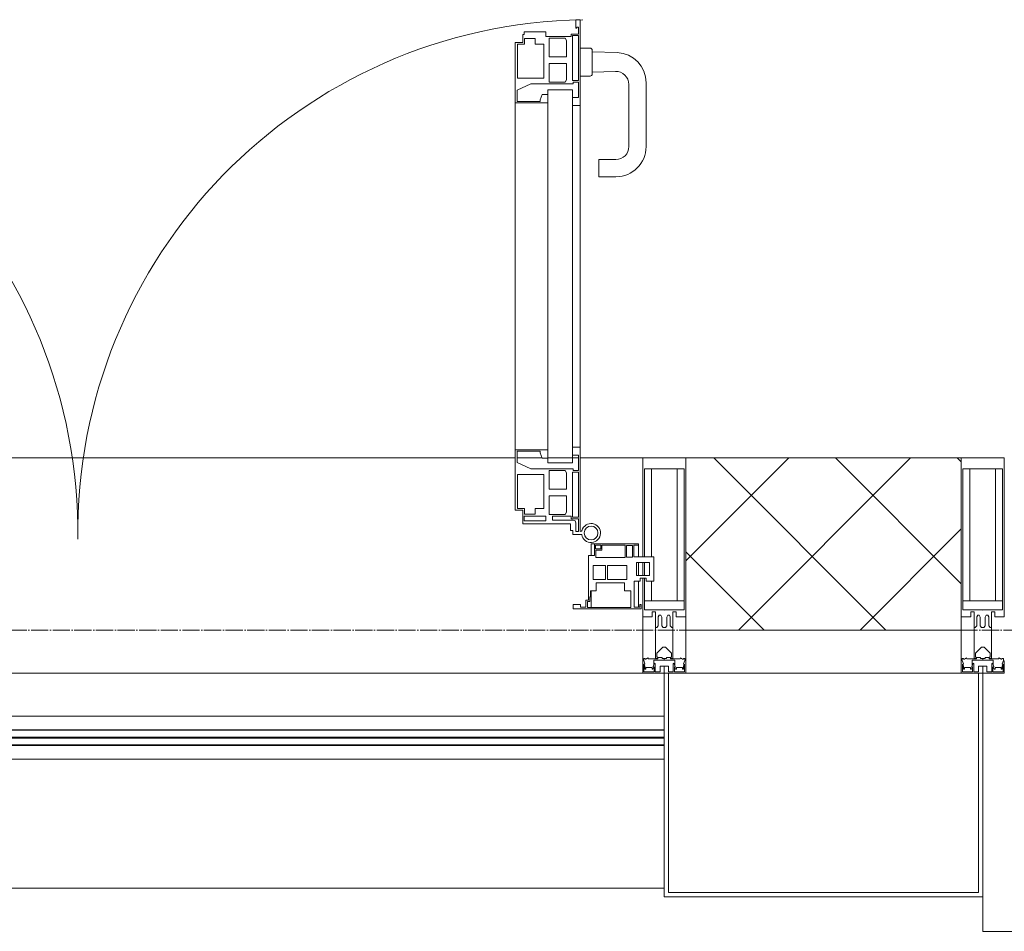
# Model space of a CAD drawing. Header units: millimetres. Extents: x -816133 to 919604, y 87941 to 147341.
# Tile 190 of 256: x 136852 to 137996, y 120583 to 121642. Entities that reach past the tile are written whole.
import ezdxf

# ---------------------------------------------------------------- set-up
doc = ezdxf.new("R2010")
doc.units = ezdxf.units.MM
doc.linetypes.add('ADSK_Линия сетки', pattern=[25, 20, -2.5, 0, -2.5])
for name, color, linetype, lineweight in [('A-200-M_WALL', 7, 'Continuous', 18), ('A-200-M_WALL_PAT', 7, 'Continuous', 40), ('A-214-M_CURT_WALL', 7, 'Continuous', 18), ('A-215-M_CURT_PANEL', 7, 'Continuous', 18), ('A-280-M_COLUMN', 7, 'Continuous', 18), ('A-325-M_DOOR', 7, 'Continuous', 18), ('Z-030-M_GRID', 7, 'Continuous', 9), ('Z-060-M_DETAIL', 7, 'Continuous', 18), ('Поручни', 252, 'Continuous', 5), ('СС-011-ПОЖ-СИГНАЛИЗАЦИЯ', 1, 'Continuous', 30)]:
    doc.layers.add(name, color=color, linetype=linetype, lineweight=lineweight)

# ---------------------------------------------------------------- blocks, each defined once
blk = doc.blocks.new('13эт')
at = {"layer": 'A-200-M_WALL', "color": 9, "lineweight": 9}
for p, q in [((413255.4, 121132.9), (412935.4, 121132.9)), ((412935.4, 121132.9), (412935.4, 120932.9)), ((413255.4, 120932.9), (413255.4, 121132.9)), ((412935.4, 120932.9), (413255.4, 120932.9))]:
    blk.add_line(p, q, dxfattribs=at)
at = {"layer": 'A-200-M_WALL_PAT', "color": 9, "linetype": 'Continuous', "lineweight": 5}
for p, q in [((412935.4, 121013.3), (413055.1, 121132.9)), ((413167.8, 120932.9), (412967.8, 121132.9)), ((412996.5, 120932.9), (413196.5, 121132.9)), ((413255.4, 120986.7), (413109.2, 121132.9)), ((413255.4, 121128.1), (413250.6, 121132.9)), ((413137.9, 120932.9), (413255.4, 121050.4)), ((413026.3, 120932.9), (412935.4, 121023.9))]:
    blk.add_line(p, q, dxfattribs=at)
at = {"layer": 'A-214-M_CURT_WALL', "color": 9, "lineweight": 5}
for p, q in [((412737.4, 121132.9), (411720.9, 121132.9)), ((412768.3, 121132.9), (412739.7, 121132.9)), ((412810.8, 121132.9), (412775.1, 121132.9)), ((412885.4, 121132.9), (412812.9, 121132.9)), ((412885.4, 120882.9), (411572.9, 120882.9))]:
    blk.add_line(p, q, dxfattribs=at)
at = {"layer": 'A-214-M_CURT_WALL', "color": 9, "lineweight": 5, "extrusion": (0, 0, -1)}
for p, q in [((412885.4, 121132.9), (412885.4, 121018)), ((412935.4, 121132.9), (412885.4, 121132.9)), ((412935.4, 120882.9), (412935.4, 121132.9)), ((413255.4, 121132.9), (413255.4, 120882.9)), ((413305.4, 121132.9), (413255.4, 121132.9)), ((412885.4, 121011.3), (412885.4, 120996.3)), ((412885.4, 120993), (412885.4, 120882.9)), ((412885.4, 120882.9), (412910.4, 120882.9)), ((412915.4, 120882.9), (412935.4, 120882.9)), ((413255.4, 120882.9), (413275.4, 120882.9)), ((413280.4, 120882.9), (413305.4, 120882.9))]:
    blk.add_line(p, q, dxfattribs=at)
at = {"layer": 'A-215-M_CURT_PANEL', "color": 9, "lineweight": 5}
for p, q in [((412829.4, 121032.9), (412825.4, 121032.9)), ((412825.4, 121032.9), (412825.4, 121019.4)), ((412829.4, 121032.9), (412880.4, 121032.9)), ((412829.4, 121019.4), (412829.4, 121032.9)), ((412830.7, 121031.6), (412830.7, 121027.3)), ((412836.7, 121031.6), (412830.7, 121031.6)), ((412836.7, 121027.3), (412836.7, 121031.6)), ((412880.4, 121032.9), (412880.4, 121031.4)), ((412830.7, 121027.3), (412836.7, 121027.3)), ((412831, 121025.7), (412831, 121017.1)), ((412838, 121025.7), (412831, 121025.7)), ((412838, 121031.3), (412838, 121025.7)), ((412865, 121031.3), (412838, 121031.3)), ((412865, 121017.1), (412865, 121031.3)), ((412873.4, 121031.1), (412866.4, 121031.1)), ((412866.4, 121031.1), (412866.4, 121017.4)), ((412873.4, 121017.4), (412873.4, 121031.1)), ((412875, 121031.4), (412875, 121018)), ((412880.4, 121031.4), (412875, 121031.4)), ((412880.4, 121018), (412880.4, 121031.4)), ((412822.4, 121019.4), (412829.4, 121019.4)), ((412822.4, 120967.7), (412822.4, 121019.4)), ((412831, 121017.1), (412865, 121017.1)), ((412866.4, 121017.4), (412873.4, 121017.4)), ((412875, 121018), (412898.4, 121018)), ((412893.3, 121011.3), (412878.3, 121011.3)), ((412878.3, 121011.3), (412878.3, 120996.3)), ((412880.4, 120996.3), (412880.4, 121011.3)), ((412893.3, 120996.3), (412893.3, 121011.3)), ((412898.4, 121018), (412898.4, 120989.5)), ((412842.1, 121007.9), (412827.8, 121007.9)), ((412827.8, 121007.9), (412827.8, 120991.7)), ((412842.1, 120991.7), (412842.1, 121007.9)), ((412867, 121007.9), (412844.3, 121007.9)), ((412844.3, 121007.9), (412844.3, 120991.7)), ((412867, 120991.7), (412867, 121007.9)), ((412827.8, 120991.7), (412842.1, 120991.7)), ((412831.2, 120987.9), (412831.2, 120978.4)), ((412864.4, 120987.9), (412831.2, 120987.9)), ((412844.3, 120991.7), (412867, 120991.7)), ((412864.4, 120978.4), (412864.4, 120987.9)), ((412875.4, 120989.5), (412875.4, 120959.6)), ((412882.4, 120989.5), (412875.4, 120989.5)), ((412878.3, 120996.3), (412893.3, 120996.3)), ((412880.4, 120959.6), (412880.4, 120989.5)), ((412882.4, 120993), (412882.4, 120989.5)), ((412889.4, 120993), (412882.4, 120993)), ((412889.4, 120989.5), (412889.4, 120993)), ((412898.4, 120989.5), (412889.4, 120989.5)), ((412824.9, 120978.4), (412824.9, 120971.9)), ((412831.2, 120978.4), (412824.9, 120978.4)), ((412825.4, 120978.4), (412825.4, 120959.1)), ((412871.6, 120978.4), (412864.4, 120978.4)), ((412871.6, 120959.2), (412871.6, 120978.4)), ((412819.4, 120967.7), (412822.4, 120967.7)), ((412819.4, 120959.4), (412819.4, 120967.7)), ((412821.1, 120966), (412821.1, 120959.2)), ((412824.1, 120966), (412821.1, 120966)), ((412824.9, 120971.9), (412824.1, 120971.1)), ((412824.1, 120971.1), (412824.1, 120966)), ((412804.4, 120962.4), (412813, 120962.4)), ((412804.4, 120957.4), (412804.4, 120962.4)), ((412883.4, 120957.4), (412804.4, 120957.4)), ((412813, 120962.4), (412813, 120959.4)), ((412813, 120959.4), (412819.4, 120959.4)), ((412821.1, 120959.2), (412871.6, 120959.2)), ((412875.4, 120959.6), (412881.9, 120959.6)), ((412881.9, 120962.4), (412883.4, 120962.4)), ((412881.9, 120959.6), (412881.9, 120962.4)), ((412883.4, 120962.4), (412883.4, 120957.4))]:
    blk.add_line(p, q, dxfattribs=at)
at = {"layer": 'A-280-M_COLUMN', "color": 9, "lineweight": 5}
for p, q in [((412910.4, 120882.9), (412915.4, 120882.9)), ((412910.4, 120622.9), (412910.4, 120882.9)), ((412915.4, 120882.9), (412915.4, 120627.9)), ((413255.4, 120882.9), (412935.4, 120882.9)), ((413275.4, 120882.9), (413280.4, 120882.9)), ((413275.4, 120627.9), (413275.4, 120882.9)), ((413280.4, 120882.9), (413280.4, 120622.9)), ((411547.9, 120632.9), (412910.4, 120632.9)), ((413280.4, 120622.9), (412910.4, 120622.9)), ((412915.4, 120627.9), (413275.4, 120627.9)), ((413280.4, 120582.9), (413280.4, 120622.9)), ((413280.4, 120582.9), (414642.9, 120582.9))]:
    blk.add_line(p, q, dxfattribs=at)
at = {"layer": 'A-325-M_DOOR', "color": 9, "lineweight": 5}
for p, q in [((412812.9, 121641.8), (412807.8, 121641.8)), ((412807.8, 121641.8), (412807.8, 121631.9)), ((412812.9, 121641.8), (412807.8, 121641.8)), ((412807.8, 121641.8), (412807.8, 121631.9)), ((412812.9, 121542.2), (412812.9, 121641.8)), ((412812.9, 121542.2), (412812.9, 121641.8)), ((412772.8, 121627.7), (412747.8, 121627.7)), ((412747.8, 121627.7), (412747.8, 121624.7)), ((412772.8, 121627.7), (412747.8, 121627.7)), ((412747.8, 121627.7), (412747.8, 121624.7)), ((412772.8, 121622.2), (412772.8, 121627.7)), ((412772.8, 121622.2), (412772.8, 121627.7)), ((412807.8, 121631.9), (412809, 121631.9)), ((412807.8, 121631.9), (412809, 121631.9)), ((412809, 121631.9), (412809, 121633.2)), ((412809, 121633.2), (412810.8, 121633.2)), ((412809, 121631.9), (412809, 121633.2)), ((412809, 121633.2), (412810.8, 121633.2)), ((412810.8, 121633.2), (412810.8, 121625.2)), ((412810.8, 121633.2), (412810.8, 121625.2)), ((412746.3, 121615.2), (412737.4, 121615.2)), ((412737.4, 121615.2), (412737.4, 121545.2)), ((412746.3, 121615.2), (412737.4, 121615.2)), ((412737.4, 121615.2), (412737.4, 121545.2)), ((412747.8, 121624.7), (412746.3, 121624.7)), ((412746.3, 121624.7), (412746.3, 121615.2)), ((412747.8, 121624.7), (412746.3, 121624.7)), ((412746.3, 121624.7), (412746.3, 121615.2)), ((412748, 121613.5), (412748, 121620)), ((412748, 121620), (412760.4, 121620)), ((412748, 121613.5), (412748, 121620)), ((412748, 121620), (412760.4, 121620)), ((412760.4, 121620), (412760.4, 121613.4)), ((412760.4, 121620), (412760.4, 121613.4)), ((412802.1, 121622.2), (412772.8, 121622.2)), ((412802.1, 121622.2), (412772.8, 121622.2)), ((412776.9, 121598.7), (412776.9, 121620.4)), ((412776.9, 121620.4), (412795.2, 121620.4)), ((412776.9, 121598.7), (412776.9, 121620.4)), ((412776.9, 121620.4), (412795.2, 121620.4)), ((412795.2, 121620.4), (412796.8, 121617.8)), ((412795.2, 121620.4), (412796.8, 121617.8)), ((412796.8, 121617.8), (412796.8, 121598.7)), ((412796.8, 121617.8), (412796.8, 121598.7)), ((412810.8, 121625.2), (412802.1, 121625.2)), ((412802.1, 121625.2), (412802.1, 121622.2)), ((412810.8, 121625.2), (412802.1, 121625.2)), ((412802.1, 121625.2), (412802.1, 121622.2)), ((412803.8, 121571.1), (412803.8, 121623.5)), ((412803.8, 121623.5), (412810.8, 121623.5)), ((412803.8, 121571.1), (412803.8, 121623.5)), ((412803.8, 121623.5), (412810.8, 121623.5)), ((412810.8, 121623.5), (412810.8, 121571.1)), ((412810.8, 121623.5), (412810.8, 121571.1)), ((412739.8, 121573.9), (412739.8, 121613.5)), ((412739.8, 121613.5), (412748, 121613.5)), ((412739.8, 121573.9), (412739.8, 121613.5)), ((412739.8, 121613.5), (412748, 121613.5)), ((412760.4, 121613.4), (412770.5, 121613.4)), ((412760.4, 121613.4), (412770.5, 121613.4)), ((412770.5, 121613.4), (412770.5, 121573.9)), ((412770.5, 121613.4), (412770.5, 121573.9)), ((412812.8, 121608.9), (412824.3, 121608.9)), ((412826.8, 121606.4), (412826.8, 121578.9)), ((412826.8, 121604.6), (412855.6, 121603.6)), ((412796.8, 121598.7), (412776.9, 121598.7)), ((412796.8, 121598.7), (412776.9, 121598.7)), ((412776.9, 121590.9), (412796.8, 121590.9)), ((412776.9, 121569.2), (412776.9, 121590.9)), ((412776.9, 121590.9), (412796.8, 121590.9)), ((412776.9, 121569.2), (412776.9, 121590.9)), ((412796.8, 121590.9), (412796.8, 121571.9)), ((412796.8, 121590.9), (412796.8, 121571.9)), ((412853.7, 121581.7), (412826.8, 121580.7)), ((412770.5, 121573.9), (412739.8, 121573.9)), ((412770.5, 121573.9), (412739.8, 121573.9)), ((412795.2, 121569.2), (412776.9, 121569.2)), ((412795.2, 121569.2), (412776.9, 121569.2)), ((412796.8, 121571.9), (412795.2, 121569.2)), ((412796.8, 121571.9), (412795.2, 121569.2)), ((412810.8, 121571.1), (412803.8, 121571.1)), ((412810.8, 121571.1), (412803.8, 121571.1)), ((412804.6, 121567.4), (412804.6, 121569.4)), ((412804.6, 121569.4), (412810.8, 121569.4)), ((412804.6, 121567.4), (412804.6, 121569.4)), ((412804.6, 121569.4), (412810.8, 121569.4)), ((412810.8, 121569.4), (412810.8, 121551.3)), ((412810.8, 121569.4), (412810.8, 121551.3)), ((412824.3, 121576.4), (412812.8, 121576.4)), ((412739.7, 121559.8), (412755.5, 121567.4)), ((412739.7, 121559.8), (412755.5, 121567.4)), ((412739.7, 121546.7), (412739.7, 121559.8)), ((412739.7, 121546.7), (412739.7, 121559.8)), ((412755.5, 121567.4), (412804.6, 121567.4)), ((412755.5, 121567.4), (412804.6, 121567.4)), ((412775.1, 121560.2), (412775.1, 121127.2)), ((412803.8, 121560.2), (412775.1, 121560.2)), ((412803.8, 121127.2), (412803.8, 121560.2)), ((412812.9, 121127.2), (412812.9, 121560.2)), ((412869.3, 121494.4), (412869.3, 121566.7)), ((412889.3, 121568.6), (412889.3, 121494.4)), ((412766.3, 121546.7), (412739.7, 121546.7)), ((412766.3, 121546.7), (412739.7, 121546.7)), ((412768.5, 121554.9), (412766.3, 121548.8)), ((412768.5, 121554.9), (412766.3, 121548.8)), ((412766.3, 121548.8), (412766.3, 121546.7)), ((412766.3, 121548.8), (412766.3, 121546.7)), ((412775.1, 121554.9), (412768.5, 121554.9)), ((412775.1, 121554.9), (412768.5, 121554.9)), ((412775.1, 121545.2), (412775.1, 121554.9)), ((412775.1, 121545.2), (412775.1, 121554.9)), ((412810.8, 121551.3), (412803.8, 121551.3)), ((412803.8, 121551.3), (412803.8, 121542.2)), ((412810.8, 121551.3), (412803.8, 121551.3)), ((412803.8, 121551.3), (412803.8, 121542.2)), ((412737.4, 121545.2), (412775.1, 121545.2)), ((412737.4, 121545.2), (412775.1, 121545.2)), ((412737.4, 121545.2), (412737.4, 121142.2)), ((412803.8, 121542.2), (412812.9, 121542.2)), ((412803.8, 121542.2), (412812.9, 121542.2)), ((412834.3, 121459.4), (412834.3, 121479.4)), ((412834.3, 121479.4), (412854.3, 121479.4)), ((412854.3, 121459.4), (412834.3, 121459.4)), ((412775.1, 121142.2), (412737.4, 121142.2)), ((412737.4, 121142.2), (412737.4, 121072.2)), ((412739.7, 121127.6), (412739.7, 121140.7)), ((412739.7, 121140.7), (412766.3, 121140.7)), ((412766.3, 121140.7), (412766.3, 121138.6)), ((412766.3, 121138.6), (412768.5, 121132.5)), ((412775.1, 121132.5), (412775.1, 121142.2)), ((412812.9, 121145.2), (412803.8, 121145.2)), ((412803.8, 121145.2), (412803.8, 121136.1)), ((412803.8, 121136.1), (412810.8, 121136.1)), ((412810.8, 121136.1), (412810.8, 121118)), ((412812.9, 121047.2), (412812.9, 121145.2)), ((412755.5, 121120), (412739.7, 121127.6)), ((412768.5, 121132.5), (412775.1, 121132.5)), ((412803.8, 121127.2), (412775.1, 121127.2)), ((412739.8, 121113.5), (412770.5, 121113.5)), ((412739.8, 121073.9), (412739.8, 121113.5)), ((412804.6, 121120), (412755.5, 121120)), ((412770.5, 121113.5), (412770.5, 121074)), ((412776.9, 121096.5), (412776.9, 121118.2)), ((412776.9, 121118.2), (412795.2, 121118.2)), ((412795.2, 121118.2), (412796.8, 121115.5)), ((412796.8, 121115.5), (412796.8, 121096.5)), ((412803.8, 121116.3), (412810.8, 121116.3)), ((412803.8, 121063.9), (412803.8, 121116.3)), ((412804.6, 121118), (412804.6, 121120)), ((412810.8, 121118), (412804.6, 121118)), ((412810.8, 121116.3), (412810.8, 121063.9)), ((412796.8, 121096.5), (412776.9, 121096.5)), ((412776.9, 121088.7), (412796.8, 121088.7)), ((412776.9, 121067), (412776.9, 121088.7)), ((412796.8, 121088.7), (412796.8, 121069.7)), ((412737.4, 121072.2), (412746.3, 121072.2)), ((412748, 121073.9), (412739.8, 121073.9)), ((412746.3, 121072.2), (412746.3, 121056.2)), ((412748, 121067.4), (412748, 121073.9)), ((412760.4, 121067.4), (412748, 121067.4)), ((412770.5, 121074), (412760.4, 121074)), ((412760.4, 121074), (412760.4, 121067.4)), ((412795.2, 121067), (412776.9, 121067)), ((412796.8, 121069.7), (412795.2, 121067)), ((412746.3, 121056.2), (412801.6, 121056.2)), ((412747.8, 121065.2), (412772.8, 121065.2)), ((412747.8, 121059.7), (412747.8, 121065.2)), ((412772.8, 121059.7), (412747.8, 121059.7)), ((412772.8, 121065.2), (412772.8, 121059.7)), ((412780.5, 121060.5), (412780.5, 121065.2)), ((412780.5, 121065.2), (412802.1, 121065.2)), ((412804.7, 121060.5), (412780.5, 121060.5)), ((412801.6, 121056.2), (412801.6, 121048.5)), ((412802.1, 121065.2), (412802.1, 121062.2)), ((412802.1, 121062.2), (412810.8, 121062.2)), ((412810.8, 121063.9), (412803.8, 121063.9)), ((412807.8, 121047.2), (412807.8, 121057.5)), ((412810.8, 121062.2), (412810.8, 121047.2)), ((412801.6, 121048.5), (412804.3, 121048.5)), ((412804.3, 121048.5), (412804.3, 121043.7)), ((412804.3, 121043.7), (412814.5, 121043.7)), ((412810.8, 121047.2), (412807.8, 121047.2))]:
    blk.add_line(p, q, dxfattribs=at)
for centre, radius, start, end in [((411632.9, 121045.6), 596.2, 359.296, 89.0613), ((412825.4, 121045.6), 596.2, 90.9387, 180.704), ((412824.3, 121606.4), 2.5, 360, 90), ((412854.3, 121568.6), 35, 0, 87.8055), ((412854.3, 121566.7), 15, 0, 92.1944), ((412824.3, 121578.9), 2.5, 270, 360), ((412854.3, 121494.4), 35, 270, 0), ((412854.3, 121494.4), 15, 270, 0), ((412804.7, 121057.5), 3, 0, 90), ((412825.4, 121045.6), 11, 189.9716, 163.953), ((412812.9, 121049.2), 2.03, 270, 343.9279), ((412825.4, 121045.6), 8, 90, 270), ((412825.4, 121045.6), 8, 270, 90)]:
    blk.add_arc(centre, radius, start, end, dxfattribs=at)
at = {"layer": 'Z-030-M_GRID', "color": 9, "linetype": 'ADSK_Линия сетки'}
blk.add_line((443695.4, 120932.9), (399384.3, 120932.9), dxfattribs=at)
at = {"layer": 'Z-060-M_DETAIL', "color": 9, "lineweight": 5}
for p, q in [((412885.4, 121018), (412885.4, 121132.9)), ((412885.4, 121132.9), (412910.4, 121132.9)), ((412935.4, 121132.9), (412910.4, 121132.9)), ((412935.4, 120948.2), (412935.4, 121132.9)), ((413255.4, 120948.2), (413255.4, 121132.9)), ((413255.4, 121132.9), (413280.4, 121132.9)), ((413305.4, 121132.9), (413280.4, 121132.9)), ((413305.4, 120948.2), (413305.4, 121132.9)), ((412887.4, 121120.2), (412910.4, 121120.2)), ((412887.4, 121120.2), (412887.4, 121018)), ((412895.5, 121018), (412895.5, 121120.2)), ((412933.4, 121120.2), (412910.4, 121120.2)), ((412925.3, 120966.9), (412925.3, 121120.2)), ((412933.4, 121120.2), (412933.4, 120956.5)), ((413257.4, 121120.2), (413280.4, 121120.2)), ((413257.4, 121120.2), (413257.4, 120956.5)), ((413265.5, 120966.9), (413265.5, 121120.2)), ((413303.4, 121120.2), (413280.4, 121120.2)), ((413295.3, 120966.9), (413295.3, 121120.2)), ((413303.4, 121120.2), (413303.4, 120956.5)), ((412885.4, 120996.3), (412885.4, 121011.3)), ((412887.4, 121011.3), (412887.4, 120996.3)), ((412885.4, 120948.2), (412885.4, 120993)), ((412887.4, 120993), (412887.4, 120956.5)), ((412895.5, 120966.9), (412895.5, 120989.5)), ((412910.4, 120966.9), (412887.4, 120966.9)), ((412910.4, 120966.9), (412933.4, 120966.9)), ((413280.4, 120966.9), (413257.4, 120966.9)), ((413280.4, 120966.9), (413303.4, 120966.9)), ((412909.9, 120956.5), (412887.4, 120956.5)), ((412896.4, 120954.2), (412896.4, 120948.2)), ((412900.4, 120954.2), (412896.4, 120954.2)), ((412900.4, 120935.9), (412900.4, 120954.2)), ((412910.9, 120956.5), (412933.4, 120956.5)), ((412920.4, 120954.2), (412924.4, 120954.2)), ((412920.4, 120935.9), (412920.4, 120954.2)), ((412924.4, 120954.2), (412924.4, 120948.2)), ((413279.9, 120956.5), (413257.4, 120956.5)), ((413266.4, 120954.2), (413266.4, 120948.2)), ((413270.4, 120954.2), (413266.4, 120954.2)), ((413270.4, 120935.9), (413270.4, 120954.2)), ((413280.9, 120956.5), (413303.4, 120956.5)), ((413290.4, 120954.2), (413294.4, 120954.2)), ((413290.4, 120935.9), (413290.4, 120954.2)), ((413294.4, 120954.2), (413294.4, 120948.2)), ((412896.4, 120948.2), (412885.4, 120948.2)), ((412903.4, 120948.2), (412904.5, 120950.2)), ((412903.4, 120948.2), (412903.4, 120937.6)), ((412906.3, 120950.2), (412904.5, 120950.2)), ((412906.3, 120950.2), (412907.5, 120948)), ((412907.5, 120948), (412907.5, 120937.6)), ((412914.5, 120950.2), (412913.3, 120948)), ((412913.3, 120948), (412913.3, 120937.6)), ((412914.5, 120950.2), (412916.3, 120950.2)), ((412917.4, 120948.2), (412916.3, 120950.2)), ((412917.4, 120948.2), (412917.4, 120937.6)), ((412924.4, 120948.2), (412935.4, 120948.2)), ((413266.4, 120948.2), (413255.4, 120948.2)), ((413273.4, 120948.2), (413274.5, 120950.2)), ((413273.4, 120948.2), (413273.4, 120937.6)), ((413276.3, 120950.2), (413274.5, 120950.2)), ((413276.3, 120950.2), (413277.5, 120948)), ((413277.5, 120948), (413277.5, 120937.6)), ((413284.5, 120950.2), (413283.3, 120948)), ((413283.3, 120948), (413283.3, 120937.6)), ((413284.5, 120950.2), (413286.3, 120950.2)), ((413287.4, 120948.2), (413286.3, 120950.2)), ((413287.4, 120948.2), (413287.4, 120937.6)), ((413294.4, 120948.2), (413305.4, 120948.2)), ((412901.7, 120935.9), (412900.4, 120935.9)), ((412900.4, 120935.9), (412900.4, 120899.9)), ((412901.7, 120935.9), (412903.4, 120937.6)), ((412909.1, 120935.9), (412907.5, 120937.6)), ((412910.4, 120935.9), (412909.1, 120935.9)), ((412910.4, 120935.9), (412911.7, 120935.9)), ((412911.7, 120935.9), (412913.3, 120937.6)), ((412919.1, 120935.9), (412917.4, 120937.6)), ((412919.1, 120935.9), (412920.4, 120935.9)), ((412920.4, 120935.9), (412920.4, 120899.9)), ((413271.7, 120935.9), (413270.4, 120935.9)), ((413270.4, 120935.9), (413270.4, 120899.9)), ((413271.7, 120935.9), (413273.4, 120937.6)), ((413279.1, 120935.9), (413277.5, 120937.6)), ((413280.4, 120935.9), (413279.1, 120935.9)), ((413280.4, 120935.9), (413281.7, 120935.9)), ((413281.7, 120935.9), (413283.3, 120937.6)), ((413289.1, 120935.9), (413287.4, 120937.6)), ((413289.1, 120935.9), (413290.4, 120935.9)), ((413290.4, 120935.9), (413290.4, 120899.9)), ((412901.9, 120905.9), (412908.9, 120912.9)), ((412901.9, 120901.4), (412901.9, 120905.9)), ((412908.9, 120912.9), (412910.4, 120912.9)), ((412911.9, 120912.9), (412910.4, 120912.9)), ((412918.9, 120905.9), (412911.9, 120912.9)), ((412918.9, 120901.4), (412918.9, 120905.9)), ((413271.9, 120905.9), (413278.9, 120912.9)), ((413271.9, 120901.4), (413271.9, 120905.9)), ((413278.9, 120912.9), (413280.4, 120912.9)), ((413281.9, 120912.9), (413280.4, 120912.9)), ((413288.9, 120905.9), (413281.9, 120912.9)), ((413288.9, 120901.4), (413288.9, 120905.9)), ((412886.6, 120897.5), (412885.4, 120897.2)), ((412885.4, 120882.9), (412885.4, 120897.2)), ((412888.1, 120899.9), (412886.6, 120899.9)), ((412886.6, 120899.9), (412886.6, 120897.5)), ((412887.9, 120893.5), (412886.6, 120897.5)), ((412888.1, 120899.9), (412888.1, 120899)), ((412888.1, 120899), (412889.1, 120899)), ((412891.4, 120900.6), (412889.1, 120899)), ((412892, 120899.5), (412891.4, 120900.6)), ((412903, 120899.5), (412892, 120899.5)), ((412898.2, 120891.9), (412898.2, 120897.7)), ((412898.2, 120897.7), (412910.4, 120897.7)), ((412900.4, 120899.9), (412902.9, 120899.9)), ((412902.9, 120901.4), (412901.9, 120901.4)), ((412902.9, 120899.9), (412902.9, 120901.4)), ((412903, 120900.9), (412903, 120899.5)), ((412907.8, 120900.9), (412903, 120900.9)), ((412907.8, 120900.9), (412907.8, 120899.8)), ((412907.8, 120899.8), (412910.4, 120899.8)), ((412913, 120899.8), (412910.4, 120899.8)), ((412910.4, 120897.7), (412910.4, 120899.8)), ((412910.4, 120897.7), (412910.4, 120899.8)), ((412922.6, 120897.7), (412910.4, 120897.7)), ((412913, 120900.9), (412913, 120899.8)), ((412913, 120900.9), (412917.8, 120900.9)), ((412917.8, 120900.9), (412917.8, 120899.5)), ((412917.8, 120899.5), (412928.8, 120899.5)), ((412917.9, 120901.4), (412918.9, 120901.4)), ((412917.9, 120899.9), (412917.9, 120901.4)), ((412920.4, 120899.9), (412917.9, 120899.9)), ((412922.6, 120891.9), (412922.6, 120897.7)), ((412928.8, 120899.5), (412929.4, 120900.6)), ((412929.4, 120900.6), (412931.7, 120899)), ((412932.7, 120899), (412931.7, 120899)), ((412932.7, 120899.9), (412932.7, 120899)), ((412932.7, 120899.9), (412934.3, 120899.9)), ((412932.9, 120893.5), (412934.3, 120897.5)), ((412934.3, 120899.9), (412934.3, 120897.5)), ((412934.3, 120897.5), (412935.4, 120897.2)), ((412935.4, 120882.9), (412935.4, 120897.2)), ((413256.6, 120897.5), (413255.4, 120897.2)), ((413255.4, 120882.9), (413255.4, 120897.2)), ((413258.1, 120899.9), (413256.6, 120899.9)), ((413256.6, 120899.9), (413256.6, 120897.5)), ((413257.9, 120893.5), (413256.6, 120897.5)), ((413258.1, 120899.9), (413258.1, 120899)), ((413258.1, 120899), (413259.1, 120899)), ((413261.4, 120900.6), (413259.1, 120899)), ((413262, 120899.5), (413261.4, 120900.6)), ((413273, 120899.5), (413262, 120899.5)), ((413268.2, 120891.9), (413268.2, 120897.7)), ((413268.2, 120897.7), (413280.4, 120897.7)), ((413270.4, 120899.9), (413272.9, 120899.9)), ((413272.9, 120901.4), (413271.9, 120901.4)), ((413272.9, 120899.9), (413272.9, 120901.4)), ((413273, 120900.9), (413273, 120899.5)), ((413277.8, 120900.9), (413273, 120900.9)), ((413277.8, 120900.9), (413277.8, 120899.8)), ((413277.8, 120899.8), (413280.4, 120899.8)), ((413283, 120899.8), (413280.4, 120899.8)), ((413280.4, 120897.7), (413280.4, 120899.8)), ((413280.4, 120897.7), (413280.4, 120899.8)), ((413292.6, 120897.7), (413280.4, 120897.7)), ((413283, 120900.9), (413283, 120899.8)), ((413283, 120900.9), (413287.8, 120900.9)), ((413287.8, 120900.9), (413287.8, 120899.5)), ((413287.8, 120899.5), (413298.8, 120899.5)), ((413287.9, 120901.4), (413288.9, 120901.4)), ((413287.9, 120899.9), (413287.9, 120901.4)), ((413290.4, 120899.9), (413287.9, 120899.9)), ((413292.6, 120891.9), (413292.6, 120897.7)), ((413298.8, 120899.5), (413299.4, 120900.6)), ((413299.4, 120900.6), (413301.7, 120899)), ((413302.7, 120899), (413301.7, 120899)), ((413302.7, 120899.9), (413302.7, 120899)), ((413302.7, 120899.9), (413304.3, 120899.9)), ((413302.9, 120893.5), (413304.3, 120897.5)), ((413304.3, 120899.9), (413304.3, 120897.5)), ((413304.3, 120897.5), (413305.4, 120897.2)), ((413305.4, 120882.9), (413305.4, 120897.2)), ((412887.9, 120893.5), (412886.7, 120892.8)), ((412886.7, 120884.2), (412886.7, 120892.8)), ((412886.7, 120884.2), (412898.6, 120884.2)), ((412887.2, 120893.1), (412887.9, 120890.9)), ((412887.9, 120890.9), (412887.9, 120887.4)), ((412889.1, 120887.4), (412887.9, 120887.4)), ((412889.1, 120887.4), (412889.1, 120889.4)), ((412889.1, 120889.4), (412896.2, 120889.4)), ((412896.2, 120889.4), (412896.2, 120887.4)), ((412897.2, 120887.4), (412896.2, 120887.4)), ((412897.2, 120887.4), (412898.2, 120890.1)), ((412897.7, 120890.6), (412899.1, 120894.3)), ((412897.7, 120890.6), (412898.6, 120889.8)), ((412898.6, 120884.2), (412898.6, 120889.8)), ((412899.9, 120894.2), (412899.1, 120894.3)), ((412899.9, 120884.4), (412899.9, 120894.2)), ((412905.6, 120884.4), (412899.9, 120884.4)), ((412910.4, 120890.9), (412905.6, 120890.9)), ((412905.6, 120884.4), (412905.6, 120890.9)), ((412910.4, 120882.9), (412910.4, 120890.9)), ((412910.4, 120890.9), (412915.2, 120890.9)), ((412910.4, 120882.9), (412910.4, 120890.9)), ((412915.2, 120884.4), (412915.2, 120890.9)), ((412915.2, 120884.4), (412920.9, 120884.4)), ((412920.9, 120894.2), (412921.7, 120894.3)), ((412920.9, 120884.4), (412920.9, 120894.2)), ((412923.1, 120890.6), (412921.7, 120894.3)), ((412923.1, 120890.6), (412922.2, 120889.8)), ((412922.2, 120884.2), (412922.2, 120889.8)), ((412934.1, 120884.2), (412922.2, 120884.2)), ((412923.6, 120887.4), (412922.6, 120890.1)), ((412923.6, 120887.4), (412924.6, 120887.4)), ((412931.7, 120889.4), (412924.6, 120889.4)), ((412924.6, 120889.4), (412924.6, 120887.4)), ((412931.7, 120887.4), (412931.7, 120889.4)), ((412931.7, 120887.4), (412932.9, 120887.4)), ((412932.9, 120893.5), (412934.1, 120892.8)), ((412933.6, 120893.1), (412932.9, 120890.9)), ((412932.9, 120890.9), (412932.9, 120887.4)), ((412934.1, 120884.2), (412934.1, 120892.8)), ((413257.9, 120893.5), (413256.7, 120892.8)), ((413256.7, 120884.2), (413256.7, 120892.8)), ((413256.7, 120884.2), (413268.6, 120884.2)), ((413257.2, 120893.1), (413257.9, 120890.9)), ((413257.9, 120890.9), (413257.9, 120887.4)), ((413259.1, 120887.4), (413257.9, 120887.4)), ((413259.1, 120887.4), (413259.1, 120889.4)), ((413259.1, 120889.4), (413266.2, 120889.4)), ((413266.2, 120889.4), (413266.2, 120887.4)), ((413267.2, 120887.4), (413266.2, 120887.4)), ((413267.2, 120887.4), (413268.2, 120890.1)), ((413267.7, 120890.6), (413269.1, 120894.3)), ((413267.7, 120890.6), (413268.6, 120889.8)), ((413268.6, 120884.2), (413268.6, 120889.8)), ((413269.9, 120894.2), (413269.1, 120894.3)), ((413269.9, 120884.4), (413269.9, 120894.2)), ((413275.6, 120884.4), (413269.9, 120884.4)), ((413280.4, 120890.9), (413275.6, 120890.9)), ((413275.6, 120884.4), (413275.6, 120890.9)), ((413280.4, 120882.9), (413280.4, 120890.9)), ((413280.4, 120890.9), (413285.2, 120890.9)), ((413280.4, 120882.9), (413280.4, 120890.9)), ((413285.2, 120884.4), (413285.2, 120890.9)), ((413285.2, 120884.4), (413290.9, 120884.4)), ((413290.9, 120894.2), (413291.7, 120894.3)), ((413290.9, 120884.4), (413290.9, 120894.2)), ((413293.1, 120890.6), (413291.7, 120894.3)), ((413293.1, 120890.6), (413292.2, 120889.8)), ((413292.2, 120884.2), (413292.2, 120889.8)), ((413304.1, 120884.2), (413292.2, 120884.2)), ((413293.6, 120887.4), (413292.6, 120890.1)), ((413293.6, 120887.4), (413294.6, 120887.4)), ((413301.7, 120889.4), (413294.6, 120889.4)), ((413294.6, 120889.4), (413294.6, 120887.4)), ((413301.7, 120887.4), (413301.7, 120889.4)), ((413301.7, 120887.4), (413302.9, 120887.4)), ((413302.9, 120893.5), (413304.1, 120892.8)), ((413303.6, 120893.1), (413302.9, 120890.9)), ((413302.9, 120890.9), (413302.9, 120887.4)), ((413304.1, 120884.2), (413304.1, 120892.8)), ((412885.4, 120882.9), (412910.4, 120882.9)), ((412935.4, 120882.9), (412910.4, 120882.9)), ((413255.4, 120882.9), (413280.4, 120882.9)), ((413305.4, 120882.9), (413280.4, 120882.9))]:
    blk.add_line(p, q, dxfattribs=at)
for centre, start, end in [((412909.9, 120956), 0, 90), ((412910.9, 120956), 90, 180), ((413279.9, 120956), 0, 90), ((413280.9, 120956), 90, 180)]:
    blk.add_arc(centre, 0.5, start, end, dxfattribs=at)
at = {"layer": 'Поручни', "color": 9, "lineweight": 5}
for p, q in [((412910.4, 120832.9), (411547.9, 120832.9)), ((412910.4, 120816.9), (411547.9, 120816.9)), ((412910.4, 120816.4), (411547.9, 120816.4)), ((412910.4, 120808.4), (411547.9, 120808.4)), ((412910.4, 120807.4), (411547.9, 120807.4)), ((412910.4, 120799.4), (411547.9, 120799.4)), ((412910.4, 120798.9), (411547.9, 120798.9)), ((411547.9, 120782.9), (412910.4, 120782.9))]:
    blk.add_line(p, q, dxfattribs=at)

msp = doc.modelspace()

# ---------------------------------------------------------------- block references
at = {"layer": 'СС-011-ПОЖ-СИГНАЛИЗАЦИЯ', "color": 9, "lineweight": 30}
msp.add_blockref('13эт', (-275309.7, 0), dxfattribs=at)

doc.saveas('drawing.dxf')
